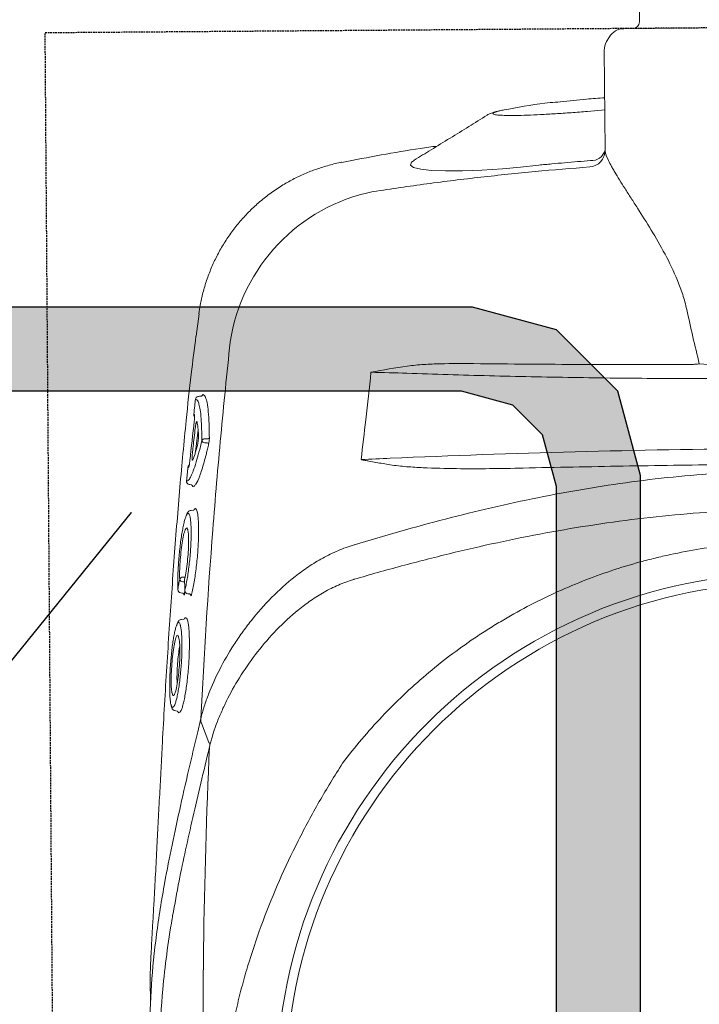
# Model space of a CAD drawing. Header units: millimetres. Extents: x 1277566 to 1493426, y 1039116 to 1145896.
# Tile 83 of 152: x 1372784 to 1372986, y 1134190 to 1134483. Entities that reach past the tile are written whole.
import ezdxf

# ---------------------------------------------------------------- set-up
doc = ezdxf.new("R2010")
doc.units = ezdxf.units.MM
doc.linetypes.add('11aa1PB-bd$0$11aa1PB-af$0$TRATTEGGIATA', pattern=[0.75, 0.5, -0.25])
doc.layers.add('CKD Equipments', color=252, linetype='Continuous', lineweight=0)
doc.layers.add('CKD-Equipements', color=252, linetype='Continuous', lineweight=0)
for name, color, linetype in [('EQUI.', 4, 'Continuous'), ('FAINTEQUIP', 253, 'Continuous'), ('kitchen equip1', 8, 'Continuous')]:
    doc.layers.add(name, color=color, linetype=linetype)

# ---------------------------------------------------------------- blocks, each defined once
blk = doc.blocks.new('G$C728151F9')
at = {"layer": 'CKD Equipments'}
h = blk.add_hatch(color=111, dxfattribs=at)
h.dxf.hatch_style = 1
h.paths.add_polyline_path([(350, 500), (50, 500), (25, 493.3), (6.7, 475), (0, 450), (0, 50), (6.7, 25), (25, 6.7), (50, 0), (350, 0), (375, 6.7), (393.3, 25), (400, 50), (400, 450), (393.3, 475), (375, 493.3)])
h.paths.add_polyline_path([(346.71, 475), (53.29, 475), (37.94, 470.89), (29.11, 462.06), (25, 446.71), (25, 53.29), (29.11, 37.94), (37.94, 29.11), (53.29, 25), (346.71, 25), (362.06, 29.11), (370.89, 37.94), (375, 53.29), (375, 446.71), (370.89, 462.06), (362.06, 470.89)], flags=16)
blk.add_lwpolyline([(220.17, 247.6), (339, 151.43)], dxfattribs=at)
blk.add_lwpolyline([(220.17, 247.6), (339, 151.43)], dxfattribs=at)
blk.add_lwpolyline([(220.17, 247.6), (339, 151.43)], dxfattribs=at)
at = {"layer": 'EQUI.'}
blk.add_lwpolyline([(220.17, 247.6), (339, 151.43)], dxfattribs=at)
at = {"layer": 'kitchen equip1'}
for points in [[(350, 500), (50, 500), (25, 493.3), (6.7, 475), (0, 450), (0, 50), (6.7, 25), (25, 6.7), (50, 0), (350, 0), (375, 6.7), (393.3, 25), (400, 50), (400, 450), (393.3, 475), (375, 493.3)], [(346.71, 475), (53.29, 475), (37.94, 470.89), (29.11, 462.06), (25, 446.71), (25, 53.29), (29.11, 37.94), (37.94, 29.11), (53.29, 25), (346.71, 25), (362.06, 29.11), (370.89, 37.94), (375, 53.29), (375, 446.71), (370.89, 462.06), (362.06, 470.89)]]:
    blk.add_lwpolyline(points, close=True, dxfattribs=at)
blk = doc.blocks.new('G$C4DC229AB')
at = {"linetype": 'Continuous', "lineweight": 0}
for p, q in [((108.81, 214.77), (164.68, 138.75)), ((408.38, 158.65), (404.61, 157.08)), ((173.28, 137.84), (197.23, 155.44)), ((406.89, 150.96), (407.08, 150.84)), ((407.19, 149.71), (406.9, 150.19)), ((407.08, 150.84), (407.04, 150.56)), ((190.91, 144.45), (187.59, 148.35)), ((123.24, 114.09), (160.31, 141.33)), ((169.18, 136.74), (170.79, 136.89)), ((383.61, 135.73), (384.11, 135.16)), ((376.84, 132.19), (376.58, 132.65)), ((376.48, 130.86), (376.58, 130.91)), ((376.73, 131.08), (377.25, 131.33)), ((377.5, 129.03), (377.61, 129.1)), ((377.86, 130.36), (377.6, 130.83)), ((204.09, 125.09), (205.11, 124.08)), ((355.67, 119.03), (356.18, 118.45)), ((350.25, 113.58), (349.98, 114.03)), ((350.24, 113.6), (350.29, 113.5)), ((335.52, 106.08), (341.24, 109.32)), ((336.53, 109.28), (336, 110.01)), ((337.11, 110.55), (337.52, 110)), ((326.27, 101.07), (326.17, 101.72)), ((327.53, 100.25), (327.41, 100.36)), ((328.65, 100.15), (328.65, 100.15)), ((246.09, 94.18), (246.09, 94.2)), ((307.42, 86.09), (313.34, 89.36)), ((307.41, 86.12), (307.41, 86.1))]:
    blk.add_line(p, q, dxfattribs=at)
at = {"linetype": 'Continuous', "lineweight": 0, "flags": 128}
for points in [[(408.99, 163.15), (407.31, 160.61), (405.64, 158.09)], [(405.63, 158.08), (405.63, 158.08), (405.63, 158.08)], [(232.94, 111.21), (233.88, 110.85), (234.76, 111.12), (234.78, 112.31), (233.96, 114.35), (232.35, 117.17), (230.02, 120.64), (227.05, 124.69), (223.52, 129.17), (219.53, 133.97), (216.03, 138), (212.37, 142.05), (212.37, 142.05), (212.37, 142.05)]]:
    blk.add_lwpolyline(points, dxfattribs=at)
at = {"linetype": 'Continuous', "lineweight": 0}
for radius in [152.76, 150, 31.5]:
    blk.add_circle((390.57, 363.31), radius, dxfattribs=at)
for centre, radius, start, end in [((200.16, 151.44), 4.96, 40.3635, 126.3057), ((198.72, 151.54), 4.17, 31.7986, 110.9861), ((161.49, 139.72), 2, 36.3153, 126.3153), ((168.71, 141.72), 5, 216.3153, 275.3515), ((170.32, 141.87), 5, 275.3515, 306.3153), ((375.97, 131.7), 1, 307.5028, 29.2216), ((374.01, 128.33), 0.979, 321.6701, 33.842), ((376.99, 129.88), 1, 308.6226, 29.167), ((374.48, 128.62), 0.946, 216.1897, 288.2787), ((349.38, 113.09), 0.996, 299.7489, 24.151), ((335.6, 109.75), 0.473, 32.4941, 97.8846), ((337.33, 109.79), 0.945, 212.441, 277.967), ((337.54, 110.82), 0.508, 142.6681, 211.8797), ((336.66, 109.47), 1.01, 322.573, 31.9316), ((345.91, 111.08), 0.994, 254.11, 300.2765), ((284.09, 146.47), 53.92, 227.387, 297.2553), ((332.01, 103.18), 0.999, 299.0794, 344.4694), ((328.17, 101.02), 1, 230.8806, 299.2006), ((328.16, 101.02), 0.993, 230.9683, 299.5346)]:
    blk.add_arc(centre, radius, start, end, dxfattribs=at)
blk.add_ellipse((211.73, 231.88), major_axis=(-31.39, 42.71), ratio=0.145844, start_param=4.211758, end_param=4.440687, dxfattribs=at)
for points, knots in [([(547.31, 314.15), (545.74, 309.96), (544.08, 305.85), (540.57, 297.76), (538.72, 293.79), (534.83, 285.97), (532.79, 282.13), (528.52, 274.58), (526.28, 270.86), (521.59, 263.57), (519.16, 260.01), (515.36, 254.79), (514.06, 253.07), (511.42, 249.68), (510.07, 248.01), (507.3, 244.71), (505.88, 243.08), (502.95, 239.86), (501.45, 238.29), (498.35, 235.22), (496.75, 233.73), (494.25, 231.56), (493.4, 230.85), (492.09, 229.81), (491.65, 229.46), (490.76, 228.78), (490.31, 228.44), (488.04, 226.78), (486.2, 225.54), (482.45, 223.23), (480.54, 222.15), (476.69, 220.12), (474.74, 219.16), (470.81, 217.32), (468.83, 216.46), (464.86, 214.81), (462.86, 214.02), (458.86, 212.52), (456.84, 211.8), (450.77, 209.74), (446.68, 208.49), (434.26, 205.08), (425.79, 203.26), (412.75, 201.17), (408.38, 200.58), (399.58, 199.65), (395.15, 199.29), (390.7, 199.04)], [0, 0, 0, 0, 0.0625, 0.0625, 0.125, 0.125, 0.1875, 0.1875, 0.25, 0.25, 0.3125, 0.3125, 0.34375, 0.34375, 0.375, 0.375, 0.40625, 0.40625, 0.4375, 0.4375, 0.46875, 0.46875, 0.484375, 0.484375, 0.492187, 0.492187, 0.5, 0.5, 0.53125, 0.53125, 0.5625, 0.5625, 0.59375, 0.59375, 0.625, 0.625, 0.65625, 0.65625, 0.6875, 0.6875, 0.75, 0.75, 0.875, 0.875, 0.9375, 0.9375, 1, 1, 1, 1]), ([(601.45, 307.46), (586.28, 294.59), (570.91, 281.95), (539.74, 257.11), (523.95, 244.91), (499.96, 226.95), (491.9, 221.01), (475.72, 209.28), (467.6, 203.48), (443.1, 186.27), (426.62, 175.07), (409.98, 164.13)], [0, 0, 0, 0, 0.25, 0.25, 0.5, 0.5, 0.625, 0.625, 0.75, 0.75, 1, 1, 1, 1]), ([(588.22, 280.9), (586.01, 278.3), (582.39, 274.04), (577.19, 268.64), (573.17, 264.66), (569.39, 261.16), (565.87, 258.12), (562.34, 255.22), (558.95, 252.53), (555.55, 249.9), (552.27, 247.4), (549.19, 245.07), (545.86, 242.57), (541.82, 239.55), (536.94, 235.9), (531.21, 231.59), (525.22, 227.06), (519.22, 222.48), (513.53, 218.13), (508.33, 214.11), (503.74, 210.55), (499.65, 207.38), (496.05, 204.6), (492.83, 202.16), (486.72, 197.65), (477.65, 191.56), (466.75, 185.25), (457.58, 180.45), (449.56, 176.51), (440.26, 172.22), (429.33, 167.44), (418.76, 162.97), (411.41, 159.91), (408.38, 158.65)], [0, 0, 0, 0, 0.0593635, 0.0971043, 0.1348438, 0.1667324, 0.198607, 0.2201848, 0.2417788, 0.2633349, 0.278122, 0.2929063, 0.3080418, 0.3231723, 0.3441056, 0.3655953, 0.3864814, 0.4080077, 0.4295299, 0.4486306, 0.4683357, 0.4884205, 0.5086324, 0.5289688, 0.5492243, 0.6333183, 0.7152132, 0.756242, 0.7972696, 0.8516973, 0.906117, 0.9611972, 1, 1, 1, 1]), ([(390.7, 199.04), (384.59, 199.16), (378.55, 199.63), (366.61, 201.2), (360.7, 202.32), (349.03, 205.18), (343.26, 206.94), (336.13, 209.54), (334.71, 210.09), (331.87, 211.21), (330.46, 211.8), (326.26, 213.6), (323.5, 214.87), (315.36, 218.91), (310.11, 221.88), (299.94, 228.37), (295.02, 231.89), (289.09, 236.65), (287.92, 237.62), (285.59, 239.6), (284.44, 240.6), (281.03, 243.66), (278.82, 245.75), (272.38, 252.19), (268.34, 256.68), (264.29, 261.64)], [0, 0, 0, 0, 0.125, 0.125, 0.25, 0.25, 0.375, 0.375, 0.40625, 0.40625, 0.4375, 0.4375, 0.5, 0.5, 0.625, 0.625, 0.75, 0.75, 0.78125, 0.78125, 0.8125, 0.8125, 0.875, 0.875, 1, 1, 1, 1]), ([(259.98, 251.4), (266.08, 243.66), (272.46, 236.17), (282.43, 225.3), (285.82, 221.73), (292.71, 214.72), (296.21, 211.28), (306.87, 201.11), (314.16, 194.58), (325.32, 185.07), (329.07, 181.95), (336.65, 175.8), (340.47, 172.77), (344.32, 169.78)], [0, 0, 0, 0, 0.25, 0.25, 0.375, 0.375, 0.5, 0.5, 0.75, 0.75, 0.875, 0.875, 1, 1, 1, 1]), ([(308.88, 157.37), (297.6, 171.63), (286.34, 186.11), (263.88, 215.5), (252.67, 230.42), (241.5, 245.56)], [0, 0, 0, 0, 0.5, 0.5, 1, 1, 1, 1]), ([(336.04, 163.82), (328.57, 169.47), (321.19, 175.26), (310.32, 184.25), (306.73, 187.29), (299.63, 193.47), (296.12, 196.61), (285.74, 206.19), (279.01, 212.79), (269.25, 223.08), (266.06, 226.57), (259.81, 233.67), (256.75, 237.28), (253.76, 240.95)], [0, 0, 0, 0, 0.25, 0.25, 0.375, 0.375, 0.5, 0.5, 0.75, 0.75, 0.875, 0.875, 1, 1, 1, 1]), ([(252.31, 238.84), (258.25, 230.83), (264.2, 222.83), (276.14, 206.91), (282.12, 198.98), (288.11, 191.07)], [0, 0, 0, 0, 0.5, 0.5, 1, 1, 1, 1]), ([(228.23, 228.44), (233.21, 221.61), (238.14, 214.76), (247.92, 201.06), (252.77, 194.2), (262.35, 180.5), (267.07, 173.68), (276.39, 160.08), (280.97, 153.31), (285.49, 146.57)], [0, 0, 0, 0, 0.25, 0.25, 0.5, 0.5, 0.75, 0.75, 1, 1, 1, 1]), ([(233.81, 213.64), (233.53, 213.95), (233.26, 214.25), (232.75, 214.84), (232.5, 215.12), (232.26, 215.39)], [0, 0, 0, 0, 0.5, 0.5, 1, 1, 1, 1]), ([(271.55, 160.97), (265.34, 169.75), (259.09, 178.54), (246.51, 196.1), (240.18, 204.87), (233.81, 213.64)], [0, 0, 0, 0, 0.5, 0.5, 1, 1, 1, 1]), ([(457.08, 184.69), (457.31, 184.8), (460.98, 186.54), (467.47, 189.97), (478.1, 195.93), (486.34, 201.23), (492.3, 205.43), (494.29, 206.9), (495.21, 207.57)], [0, 0, 0, 0, 0.016162, 0.250764, 0.485322, 0.836539, 0.925214, 1, 1, 1, 1]), ([(197.23, 155.44), (197.74, 155.83), (198.28, 156.56), (199.16, 158.11), (199.47, 158.71), (199.95, 159.71), (200.12, 160.07), (200.45, 160.8), (200.62, 161.18), (201.49, 163.16), (202.22, 164.97), (203.4, 167.94), (203.8, 168.98), (204.65, 171.14), (205.09, 172.25), (206.43, 175.66), (207.38, 178.03), (209.45, 182.92), (210.56, 185.44), (213.08, 190.58), (214.44, 193.14), (216.77, 196.88), (217.6, 198.12), (219.37, 200.54), (220.32, 201.73), (221.35, 202.88)], [0, 0, 0, 0, 0.125, 0.125, 0.1875, 0.1875, 0.21875, 0.21875, 0.25, 0.25, 0.375, 0.375, 0.4375, 0.4375, 0.5, 0.5, 0.625, 0.625, 0.75, 0.75, 0.875, 0.875, 0.9375, 0.9375, 1, 1, 1, 1]), ([(313.39, 89.28), (316.67, 91.07), (323.79, 94.94), (334.04, 100.8), (343.83, 106.52), (352.52, 111.69), (361.35, 117.02), (370.31, 122.51), (379.38, 128.11), (388.64, 133.9), (398.06, 139.83), (407.61, 145.91), (416.15, 151.39), (423.64, 156.22), (430.12, 160.41), (436.59, 164.6), (443.31, 168.94), (448.96, 172.6), (453.52, 175.53), (457.31, 177.97), (461.31, 180.53), (465.02, 182.9), (468.08, 184.87), (470.64, 186.52), (472.92, 188.02), (475.17, 189.53), (476.41, 190.42), (481.57, 194.26)], [0, 0, 0, 0, 0.063316, 0.137046, 0.187379, 0.237747, 0.288072, 0.337874, 0.387718, 0.437523, 0.488782, 0.540075, 0.591317, 0.625909, 0.660493, 0.695746, 0.730982, 0.771161, 0.791716, 0.812265, 0.841912, 0.872106, 0.896195, 0.920292, 0.944907, 0.969526, 1, 1, 1, 1]), ([(288.11, 191.07), (290.11, 188.44), (292.1, 185.79), (296.03, 180.47), (297.97, 177.8), (301.77, 172.41), (303.64, 169.7), (306.34, 165.57), (307.23, 164.17), (308.5, 162.06), (308.92, 161.36), (309.73, 159.93), (310.12, 159.21), (310.49, 158.47)], [0, 0, 0, 0, 0.25, 0.25, 0.5, 0.5, 0.75, 0.75, 0.875, 0.875, 0.9375, 0.9375, 1, 1, 1, 1]), ([(409.98, 164.13), (413.43, 165.55), (420.33, 168.4), (429.93, 172.42), (439.01, 176.32), (448.14, 180.38), (453.93, 183.17), (457.08, 184.69)], [0, 0, 0, 0, 0.192621, 0.385484, 0.57846, 0.771235, 1, 1, 1, 1]), ([(344.49, 169.64), (345.14, 169.15), (345.8, 168.68), (347.13, 167.78), (347.8, 167.36), (349.85, 166.15), (351.25, 165.43), (353.39, 164.46), (354.1, 164.15), (355.55, 163.57), (356.28, 163.29), (358.47, 162.51), (359.93, 162.06), (364.3, 160.88), (367.2, 160.3), (372.97, 159.48), (375.84, 159.23), (381.54, 159.02), (384.32, 159.06), (389.75, 159.37), (392.39, 159.65), (396.25, 160.25), (397.52, 160.48), (400.02, 161), (401.26, 161.29), (404.87, 162.25), (407.18, 163), (409.38, 163.88)], [0, 0, 0, 0, 0.03125, 0.03125, 0.0625, 0.0625, 0.125, 0.125, 0.15625, 0.15625, 0.1875, 0.1875, 0.25, 0.25, 0.375, 0.375, 0.5, 0.5, 0.625, 0.625, 0.75, 0.75, 0.8125, 0.8125, 0.875, 0.875, 1, 1, 1, 1]), ([(404.68, 157.11), (403.52, 156.64), (402.34, 156.21), (399.9, 155.4), (398.65, 155.03), (394.85, 154.02), (392.22, 153.48), (386.81, 152.65), (384.02, 152.36), (379.72, 152.13), (378.26, 152.09), (376.05, 152.08), (375.31, 152.08), (373.82, 152.11), (373.06, 152.14), (369.29, 152.31), (366.24, 152.6), (360.11, 153.53), (357.03, 154.18), (352.39, 155.5), (350.84, 156), (347.74, 157.15), (346.21, 157.79), (343.2, 159.21), (341.72, 160), (339.55, 161.32), (338.84, 161.78), (337.78, 162.52), (337.43, 162.77), (336.74, 163.28), (336.39, 163.54), (336.06, 163.81)], [0, 0, 0, 0, 0.0625, 0.0625, 0.125, 0.125, 0.25, 0.25, 0.375, 0.375, 0.4375, 0.4375, 0.46875, 0.46875, 0.5, 0.5, 0.625, 0.625, 0.75, 0.75, 0.8125, 0.8125, 0.875, 0.875, 0.9375, 0.9375, 0.96875, 0.96875, 0.984375, 0.984375, 1, 1, 1, 1]), ([(283.72, 145.41), (283.15, 146), (282.6, 146.61), (281.51, 147.86), (280.98, 148.48), (279.41, 150.39), (278.39, 151.68), (275.39, 155.6), (273.45, 158.27), (271.55, 160.97)], [0, 0, 0, 0, 0.125, 0.125, 0.25, 0.25, 0.5, 0.5, 1, 1, 1, 1]), ([(310.49, 158.47), (311.13, 157.2), (311.76, 155.92), (312.7, 153.99), (313.01, 153.35), (313.47, 152.39), (313.62, 152.06), (313.85, 151.58), (313.92, 151.42), (314.03, 151.18), (314.07, 151.1), (314.14, 150.93), (314.18, 150.85), (314.21, 150.77)], [0, 0, 0, 0, 0.5, 0.5, 0.75, 0.75, 0.875, 0.875, 0.9375, 0.9375, 0.96875, 0.96875, 1, 1, 1, 1]), ([(404.61, 157.08), (388.88, 146.83), (373.03, 136.83), (349.08, 122.19), (341.06, 117.37), (324.97, 107.86), (316.89, 103.17), (308.79, 98.54)], [0, 0, 0, 0, 0.5, 0.5, 0.75, 0.75, 1, 1, 1, 1]), ([(404.68, 157.11), (404.67, 157.11), (404.66, 157.11), (404.65, 157.1), (404.64, 157.09), (404.62, 157.09), (404.61, 157.08)], [0, 0, 0, 0, 0.00003361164, 0.00003361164, 0.00003361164, 0.00009841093, 0.00009841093, 0.00009841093, 0.00009841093]), ([(404.68, 157.11), (404.77, 157.15), (404.87, 157.21), (405.07, 157.35), (405.16, 157.42), (405.33, 157.59), (405.41, 157.68), (405.53, 157.87), (405.59, 157.97), (405.63, 158.08)], [0, 0, 0, 0, 0.25, 0.25, 0.5, 0.5, 0.75, 0.75, 1, 1, 1, 1]), ([(212.37, 142.05), (212.16, 142.3), (211.94, 142.54), (211.52, 143.02), (210.88, 143.75), (209.4, 145.44), (208.13, 146.9), (205.6, 149.82), (203.93, 151.78), (202.26, 153.74)], [0, 0, 0, 0, 0.0625, 0.0625, 0.125, 0.25, 0.5, 0.5, 1, 1, 1, 1]), ([(247.59, 106.79), (243.84, 110.63), (236.34, 118.32), (225.34, 130.18), (214.5, 142.27), (207.46, 150.52), (203.94, 154.65)], [0, 0, 0, 0, 0.249615, 0.499229, 0.749615, 1, 1, 1, 1]), ([(314.21, 150.77), (314.23, 150.7), (314.24, 150.64), (314.26, 150.58), (314.27, 150.57), (314.27, 150.56), (314.28, 150.55)], [0, 0, 0, 0, 0.0001941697, 0.0001941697, 0.0001941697, 0.0002311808, 0.0002311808, 0.0002311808, 0.0002311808]), ([(382.94, 136.13), (383.03, 136.32), (383.19, 136.67), (383.91, 137.48), (384.89, 138.4), (386.17, 139.47), (387.68, 140.64), (389.41, 141.88), (391.27, 143.16), (393.24, 144.44), (395.26, 145.68), (397.27, 146.86), (399.23, 147.95), (401.08, 148.9), (402.77, 149.71), (404.23, 150.34), (405.44, 150.77), (406.37, 151), (406.72, 150.97), (406.89, 150.96)], [0, 0, 0, 0, 0.066966, 0.12566, 0.184351, 0.242449, 0.30055, 0.358196, 0.415842, 0.473121, 0.530398, 0.588231, 0.646066, 0.704525, 0.762985, 0.822038, 0.881088, 0.940546, 1, 1, 1, 1]), ([(406.51, 147.52), (406.82, 147.81), (407.04, 148.06), (407.22, 148.4), (407.4, 148.89), (407.35, 149.25), (407.19, 149.71)], [0, 0, 0, 0, 0.150992, 0.540293, 0.796534, 1, 1, 1, 1]), ([(407.04, 150.56), (407.05, 150.49), (407.08, 150.41), (406.93, 150.23), (406.9, 150.19)], [0, 0, 0, 0, 0.735294, 1, 1, 1, 1]), ([(405.84, 148.39), (405.68, 148.35), (405.25, 148.26), (404.26, 147.89), (402.94, 147.32), (401.41, 146.59), (399.72, 145.71), (397.93, 144.71), (396.08, 143.62), (394.26, 142.49), (392.49, 141.33), (390.84, 140.19), (389.34, 139.09), (388.02, 138.07), (386.95, 137.15), (386.18, 136.43), (385.9, 136.08), (385.78, 135.94)], [0, 0, 0, 0, 0.045419, 0.115839, 0.186799, 0.257754, 0.32863, 0.399501, 0.469663, 0.539816, 0.608957, 0.678085, 0.746838, 0.815591, 0.884388, 0.95319, 1, 1, 1, 1]), ([(386.32, 134.98), (386.4, 134.99), (386.7, 135.04), (387.51, 135.34), (388.73, 135.85), (390.18, 136.55), (391.8, 137.4), (393.55, 138.37), (395.37, 139.43), (397.21, 140.55), (399.01, 141.7), (400.72, 142.85), (402.3, 143.96), (403.7, 144.99), (404.89, 145.94), (405.8, 146.75), (406.35, 147.28), (406.48, 147.48), (406.5, 147.52)], [0, 0, 0, 0, 0.023226, 0.092931, 0.162639, 0.232676, 0.302714, 0.372201, 0.441684, 0.510683, 0.579678, 0.648044, 0.716408, 0.784299, 0.852186, 0.919822, 0.987451, 1, 1, 1, 1]), ([(388.87, 137.51), (389.02, 137.71), (389.37, 138.18), (390.86, 139.43), (392.99, 140.98), (395.49, 142.63), (398.09, 144.17), (400.48, 145.43), (402.36, 146.28), (403.02, 146.42), (403.31, 146.49)], [0, 0, 0, 0, 0.0984, 0.230543, 0.361452, 0.492139, 0.623641, 0.756097, 0.8899, 1, 1, 1, 1]), ([(403.31, 146.49), (403.39, 146.51), (403.77, 146.62), (403.84, 146.53), (403.9, 146.46)], [0, 0, 0, 0, 0.212645, 1, 1, 1, 1]), ([(403.9, 146.46), (403.92, 146.43), (403.98, 146.29), (403.69, 145.94), (403.48, 145.68)], [0, 0, 0, 0, 0.26459, 1, 1, 1, 1]), ([(406.87, 148.35), (406.73, 148.45), (406.56, 148.58), (405.95, 148.42), (405.84, 148.39)], [0, 0, 0, 0, 0.8365957, 1, 1, 1, 1]), ([(406.5, 147.52), (406.63, 147.68), (406.92, 148.06), (406.89, 148.24), (406.87, 148.35)], [0, 0, 0, 0, 0.453626, 1, 1, 1, 1]), ([(184.67, 146.21), (185.81, 144.81), (188.62, 141.39), (191.63, 138.14), (193.42, 136.21)], [0, 0, 0, 0, 0.406128, 1, 1, 1, 1]), ([(205.11, 124.08), (205.63, 123.61), (206.66, 122.68), (207.62, 122.02), (208.06, 121.96), (207.97, 122.52), (207.32, 123.7), (206.16, 125.46), (204.5, 127.76), (202.41, 130.51), (199.92, 133.65), (197.13, 137.08), (194.11, 140.72), (191.98, 143.21), (190.91, 144.45)], [0, 0, 0, 0, 0.082617, 0.165235, 0.248974, 0.332713, 0.416293, 0.499873, 0.583402, 0.66693, 0.750192, 0.833453, 0.916727, 1, 1, 1, 1]), ([(403.48, 145.68), (403.47, 145.66), (403.3, 145.39), (402.18, 144.46), (400.25, 143.01), (397.8, 141.36), (395.22, 139.78), (392.72, 138.39), (390.67, 137.4), (389.57, 136.97), (389.28, 136.94), (389.27, 136.94)], [0, 0, 0, 0, 0.015121, 0.155418, 0.294804, 0.433435, 0.572075, 0.71203, 0.853105, 0.994782, 1, 1, 1, 1]), ([(400.48, 145.4), (400.21, 145.18), (399.47, 144.57), (397.68, 143.33), (395.41, 141.87), (393.15, 140.55), (391.55, 139.67), (390.96, 139.42), (390.85, 139.38)], [0, 0, 0, 0, 0.1171914, 0.3236173, 0.5316923, 0.7421657, 0.9517971, 1, 1, 1, 1]), ([(212.37, 142.05), (212.37, 142.05), (212.37, 142.05), (212.37, 142.05), (212.37, 142.05), (212.37, 142.05), (212.37, 142.05)], [0.00000000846, 0.00000000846, 0.00000000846, 0.00000000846, 0.000000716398, 0.000000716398, 0.000000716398, 0.000001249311, 0.000001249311, 0.000001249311, 0.000001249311]), ([(212.37, 142.05), (212.37, 142.05), (212.37, 142.05), (212.37, 142.05), (212.37, 142.05), (212.37, 142.05)], [0, 0, 0, 0, 0.051824, 0.658198, 1, 1, 1, 1]), ([(193.4, 136.19), (194.03, 135.43), (197.4, 131.37), (201.09, 127.91), (204.09, 125.09)], [0, 0, 0, 0, 0.187713, 1, 1, 1, 1]), ([(383.21, 135.75), (383.14, 135.76), (382.89, 135.78), (382.92, 135.98), (382.94, 136.13)], [0, 0, 0, 0, 0.258674, 1, 1, 1, 1]), ([(383.61, 135.73), (383.58, 135.73), (383.36, 135.68), (383.27, 135.72), (383.21, 135.75)], [0, 0, 0, 0, 0.269637, 1, 1, 1, 1]), ([(384.11, 135.16), (384.18, 135.12), (384.33, 134.91), (384.75, 134.76), (385.21, 134.7), (385.59, 134.73), (385.91, 134.82), (386.32, 134.98)], [0, 0, 0, 0, 0.0760045, 0.2920195, 0.5221541, 0.8303026, 1, 1, 1, 1]), ([(385.78, 135.94), (385.72, 135.87), (385.47, 135.59), (385.29, 135.21), (385.36, 134.91), (385.73, 134.84), (386.15, 134.94), (386.32, 134.98)], [0, 0, 0, 0, 0.074975, 0.308763, 0.600633, 0.840221, 1, 1, 1, 1]), ([(389.27, 136.94), (389.11, 136.91), (388.62, 136.84), (388.43, 137.01), (388.8, 137.43), (388.87, 137.51)], [0, 0, 0, 0, 0.294516, 0.862877, 1, 1, 1, 1]), ([(355.09, 119.59), (355.11, 119.66), (355.19, 119.88), (355.7, 120.48), (356.56, 121.32), (357.77, 122.32), (359.23, 123.44), (360.92, 124.64), (362.78, 125.89), (364.77, 127.16), (366.83, 128.4), (368.91, 129.6), (370.97, 130.71), (372.92, 131.7), (374.79, 132.59), (375.85, 133.03), (376.4, 133.26)], [0, 0, 0, 0, 0.036944, 0.111064, 0.185167, 0.25898, 0.332797, 0.405887, 0.478972, 0.551758, 0.624553, 0.69822, 0.771885, 0.845998, 0.920119, 1, 1, 1, 1]), ([(376.4, 133.26), (376.46, 133.28), (376.62, 133.34), (376.76, 133.35), (376.77, 133.28), (376.71, 133.18), (376.61, 133.1), (376.59, 133.09)], [0, 0, 0, 0, 0.170931, 0.43557, 0.700344, 0.964272, 1, 1, 1, 1]), ([(376.58, 132.65), (376.58, 132.65), (376.54, 132.7), (376.52, 132.82), (376.53, 132.97), (376.56, 133.06), (376.59, 133.08), (376.59, 133.08), (376.59, 133.09)], [0, 0, 0, 0, 0.005493, 0.289143, 0.515025, 0.705708, 0.87243, 1, 1, 1, 1]), ([(376.48, 130.86), (376.02, 130.66), (375.08, 130.28), (373.43, 129.49), (371.64, 128.58), (369.77, 127.57), (367.85, 126.47), (365.98, 125.33), (364.17, 124.18), (362.51, 123.06), (361.02, 121.99), (359.75, 121.01), (358.72, 120.14), (358.08, 119.53), (357.88, 119.27), (357.82, 119.2)], [0, 0, 0, 0, 0.081121, 0.164592, 0.245691, 0.329206, 0.409093, 0.49132, 0.570813, 0.652715, 0.73066, 0.81084, 0.889237, 0.969944, 1, 1, 1, 1]), ([(358.39, 118.24), (358.5, 118.26), (358.84, 118.32), (359.71, 118.63), (361, 119.15), (362.53, 119.86), (364.22, 120.7), (366.02, 121.66), (367.91, 122.72), (369.81, 123.84), (371.69, 124.99), (373.45, 126.12), (375.07, 127.22), (376.44, 128.2), (377.17, 128.77), (377.5, 129.03)], [0, 0, 0, 0, 0.034967, 0.11668, 0.198521, 0.28284, 0.363401, 0.446271, 0.52675, 0.609595, 0.689692, 0.772207, 0.85087, 0.93183, 1, 1, 1, 1]), ([(361.47, 121.05), (361.69, 121.31), (362.18, 121.85), (363.86, 123.15), (366.06, 124.65), (368.58, 126.19), (371.11, 127.59), (372.88, 128.45), (373.7, 128.8), (373.9, 128.89)], [0, 0, 0, 0, 0.140566, 0.301933, 0.463305, 0.622013, 0.785773, 0.94855, 1, 1, 1, 1]), ([(373.9, 128.89), (374.32, 129.2), (374.73, 129.51), (375.14, 129.83), (375.59, 130.17), (376.03, 130.51), (376.48, 130.86)], [0, 0, 0, 0, 0.002000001, 0.002000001, 0.002000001, 0.004171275, 0.004171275, 0.004171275, 0.004171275]), ([(374.48, 129.33), (374.53, 129.27), (374.64, 129.12), (374.76, 128.96), (374.82, 128.87)], [0, 0, 0, 0, 0.397181, 1, 1, 1, 1]), ([(377.5, 129.03), (377.04, 128.8), (376.57, 128.58), (376.11, 128.35), (375.66, 128.14), (375.22, 127.93), (374.78, 127.72)], [0, 0, 0, 0, 0.002000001, 0.002000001, 0.002000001, 0.003901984, 0.003901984, 0.003901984, 0.003901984]), ([(377.25, 131.33), (377.39, 131.4), (377.51, 131.45), (377.68, 131.51), (377.74, 131.52), (377.78, 131.5), (377.79, 131.49), (377.78, 131.46), (377.77, 131.44), (377.72, 131.39), (377.7, 131.36), (377.62, 131.29), (377.61, 131.28), (377.59, 131.27)], [0, 0, 0, 0, 0.25, 0.25, 0.5, 0.5, 0.625, 0.625, 0.75, 0.75, 0.875, 0.875, 1, 1, 1, 1]), ([(377.6, 130.83), (377.58, 130.89), (377.54, 130.99), (377.54, 131.14), (377.57, 131.24), (377.58, 131.25), (377.58, 131.25), (377.58, 131.26), (377.59, 131.27)], [0, 0, 0, 0, 0.254985, 0.463826, 0.637296, 0.783337, 0.926867, 1, 1, 1, 1]), ([(374.78, 127.72), (374.17, 127.26), (372.99, 126.36), (370.56, 124.79), (368.02, 123.28), (365.52, 121.92), (363.44, 120.95), (362.19, 120.45), (361.93, 120.45), (361.91, 120.45)], [0, 0, 0, 0, 0.170858, 0.332147, 0.492014, 0.656195, 0.819988, 0.986588, 1, 1, 1, 1]), ([(373.72, 128.06), (373.65, 128.15), (373.58, 128.24), (373.51, 128.33), (373.41, 128.47), (373.31, 128.6), (373.29, 128.62)], [0.0007933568, 0.0007933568, 0.0007933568, 0.0007933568, 0.0011395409, 0.0011395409, 0.0011395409, 0.0016472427, 0.0016472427, 0.0016472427, 0.0016472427]), ([(205.35, 123.86), (205.53, 123.67), (206.07, 123.17), (206.98, 122.38), (207.88, 121.7), (208.65, 121.2), (209.16, 120.96), (209.36, 120.88)], [0, 0, 0, 0, 0.100787, 0.407598, 0.731303, 0.895894, 1, 1, 1, 1]), ([(209.36, 120.88), (211.35, 120.09), (215.32, 118.47), (221.37, 115.97), (227.25, 113.52), (231.09, 111.91), (232.89, 111.15)], [0, 0, 0, 0, 0.253353, 0.510138, 0.769176, 1, 1, 1, 1]), ([(361.91, 120.45), (361.64, 120.41), (361.08, 120.34), (361.04, 120.63), (361.42, 121.01), (361.47, 121.05)], [0, 0, 0, 0, 0.4462454, 0.9349282, 1, 1, 1, 1]), ([(355.29, 119.05), (355.23, 119.06), (355, 119.07), (354.91, 119.24), (355.04, 119.5), (355.09, 119.59)], [0, 0, 0, 0, 0.160118, 0.714475, 1, 1, 1, 1]), ([(355.67, 119.03), (355.66, 119.03), (355.46, 118.99), (355.37, 119.02), (355.29, 119.05)], [0, 0, 0, 0, 0.031421, 1, 1, 1, 1]), ([(356.18, 118.45), (356.25, 118.41), (356.41, 118.18), (356.82, 118.05), (357.29, 117.99), (357.68, 118.01), (357.99, 118.09), (358.39, 118.24)], [0, 0, 0, 0, 0.085263, 0.298133, 0.53129, 0.85157, 1, 1, 1, 1]), ([(357.82, 119.2), (357.72, 119.07), (357.45, 118.75), (357.33, 118.4), (357.47, 118.17), (357.83, 118.11), (358.25, 118.21), (358.39, 118.24)], [0, 0, 0, 0, 0.142974, 0.381895, 0.621008, 0.867279, 1, 1, 1, 1]), ([(225.5, 114.25), (226.66, 113.04), (233.28, 106.11), (240.28, 99.56), (246.05, 94.16)], [0, 0, 0, 0, 0.174606, 1, 1, 1, 1]), ([(337.14, 111.13), (337.38, 111.23), (337.61, 111.33), (338.08, 111.52), (338.77, 111.81), (339.43, 112.08), (340.72, 112.6), (341.54, 112.91), (343.09, 113.48), (343.81, 113.73), (345.18, 114.18), (345.8, 114.36), (347.49, 114.82), (348.38, 114.99), (349.19, 115.02), (349.34, 115.02), (349.6, 115), (349.71, 114.98), (350, 114.89), (350.13, 114.8), (350.19, 114.67)], [0, 0, 0, 0, 0.03125, 0.03125, 0.0625, 0.125, 0.125, 0.25, 0.25, 0.375, 0.375, 0.5, 0.5, 0.75, 0.75, 0.8125, 0.8125, 0.875, 0.875, 1, 1, 1, 1]), ([(349.98, 114.03), (349.97, 114.07), (349.93, 114.16), (349.93, 114.29), (349.96, 114.4), (350, 114.46), (350.03, 114.48), (350.03, 114.48), (350.03, 114.48)], [0, 0, 0, 0, 0.175463, 0.400939, 0.589495, 0.747071, 0.890518, 1, 1, 1, 1]), ([(350.19, 114.67), (350.18, 114.66), (350.18, 114.62), (350.12, 114.55), (350.03, 114.48), (350.03, 114.48)], [0, 0, 0, 0, 0.3650586, 0.9797373, 1, 1, 1, 1]), ([(347.86, 112.42), (347.38, 112.34), (346.27, 112.13), (343.82, 111.35), (340.84, 110.26), (338.59, 109.32), (337.46, 108.85)], [0, 0, 0, 0, 0.220226, 0.504612, 0.749666, 1, 1, 1, 1]), ([(346.41, 110.23), (346.99, 110.56), (347.57, 110.89), (348.15, 111.22), (348.72, 111.56), (349.3, 111.89), (349.88, 112.22)], [0, 0, 0, 0, 0.002, 0.002, 0.002, 0.003999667, 0.003999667, 0.003999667, 0.003999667]), ([(349.88, 112.22), (349.74, 112.34), (349.47, 112.58), (348.73, 112.61), (348, 112.45), (347.86, 112.42)], [0, 0, 0, 0, 0.4433, 0.896253, 1, 1, 1, 1]), ([(326.17, 101.72), (326.34, 102.07), (326.69, 102.76), (328.26, 104.39), (329.9, 105.84), (331.57, 107.22), (333.11, 108.44), (334.73, 109.63), (335.53, 110.22)], [0, 0, 0, 0, 0.21968, 0.439192, 0.658685, 0.696773, 0.849384, 1, 1, 1, 1]), ([(337.46, 108.85), (336.51, 108.15), (334.58, 106.72), (332.18, 104.78), (330.27, 103.07), (329.57, 102.24), (329.23, 101.84)], [0, 0, 0, 0, 0.240852, 0.487107, 0.75984, 1, 1, 1, 1]), ([(335.53, 110.22), (335.64, 110.3), (335.76, 110.38), (336.03, 110.55), (336.17, 110.63), (336.46, 110.8), (336.61, 110.87), (336.89, 111.01), (337.02, 111.08), (337.14, 111.13)], [0, 0, 0, 0, 0.25, 0.25, 0.5, 0.5, 0.75, 0.75, 1, 1, 1, 1]), ([(342.21, 108.83), (341.63, 108.5), (341.05, 108.17), (340.47, 107.84), (338.86, 106.93), (337.24, 106.01), (335.61, 105.1)], [0, 0, 0, 0, 0.002, 0.002, 0.002, 0.00758254, 0.00758254, 0.00758254, 0.00758254]), ([(336.84, 107.17), (336.91, 107.22), (337, 107.29), (337.18, 107.42), (337.28, 107.49), (337.5, 107.63), (337.61, 107.7), (337.85, 107.84), (337.97, 107.91), (338.22, 108.05), (338.34, 108.12), (338.59, 108.25), (338.71, 108.32), (338.94, 108.43), (339.06, 108.49), (339.27, 108.58), (339.37, 108.62), (339.46, 108.66)], [0, 0, 0, 0, 0.125, 0.125, 0.25, 0.25, 0.375, 0.375, 0.5, 0.5, 0.625, 0.625, 0.75, 0.75, 0.875, 0.875, 1, 1, 1, 1]), ([(339.46, 108.66), (339.9, 108.83), (340.32, 108.99), (341.12, 109.28), (341.5, 109.41), (342.55, 109.76), (343.16, 109.92), (343.66, 110.03)], [0, 0, 0, 0, 0.25, 0.25, 0.5, 0.5, 1, 1, 1, 1]), ([(343.66, 110.03), (343.77, 110.05), (343.83, 110.04), (343.81, 109.96), (343.79, 109.93), (343.71, 109.84), (343.66, 109.79), (343.52, 109.67), (343.43, 109.61), (343.24, 109.47), (343.12, 109.39), (342.89, 109.23), (342.76, 109.15), (342.49, 108.99), (342.35, 108.91), (342.21, 108.83)], [0, 0, 0, 0, 0.25, 0.25, 0.375, 0.375, 0.5, 0.5, 0.625, 0.625, 0.75, 0.75, 0.875, 0.875, 1, 1, 1, 1]), ([(344.32, 109.45), (344.53, 109.57), (344.75, 109.69), (345.05, 109.85), (345.15, 109.9), (345.34, 109.99), (345.43, 110.04), (345.61, 110.11), (345.69, 110.15), (345.83, 110.21), (345.9, 110.23), (346.07, 110.29), (346.15, 110.31), (346.19, 110.3)], [0, 0, 0, 0, 0.25, 0.25, 0.375, 0.375, 0.5, 0.5, 0.625, 0.625, 0.75, 0.75, 1, 1, 1, 1]), ([(333.83, 104.47), (333.98, 104.64), (334.16, 104.83), (334.56, 105.23), (334.79, 105.45), (335.55, 106.12), (336.15, 106.62), (336.84, 107.17)], [0, 0, 0, 0, 0.25, 0.25, 0.5, 0.5, 1, 1, 1, 1]), ([(332.5, 102.51), (332.51, 102.54), (332.56, 102.6), (332.68, 102.71), (332.73, 102.75), (332.85, 102.85), (332.92, 102.89), (333.06, 103), (333.15, 103.05), (333.32, 103.17), (333.41, 103.22), (333.7, 103.41), (333.91, 103.53), (334.12, 103.65)], [0, 0, 0, 0, 0.25, 0.25, 0.375, 0.375, 0.5, 0.5, 0.625, 0.625, 0.75, 0.75, 1, 1, 1, 1]), ([(335.61, 105.1), (335.47, 105.02), (335.33, 104.94), (335.06, 104.8), (334.92, 104.73), (334.67, 104.61), (334.55, 104.55), (334.33, 104.46), (334.23, 104.42), (333.97, 104.33), (333.85, 104.31), (333.77, 104.33), (333.76, 104.34), (333.77, 104.39), (333.79, 104.43), (333.83, 104.47)], [0, 0, 0, 0, 0.125, 0.125, 0.25, 0.25, 0.375, 0.375, 0.5, 0.5, 0.75, 0.75, 0.875, 0.875, 1, 1, 1, 1]), ([(326.53, 101.12), (326.48, 101.1), (326.34, 101.05), (326.3, 101.06), (326.27, 101.07)], [0, 0, 0, 0, 0.370215, 1, 1, 1, 1]), ([(326.53, 101.12), (326.54, 101.12), (326.54, 101.12), (326.55, 101.13), (326.57, 101.13), (326.68, 101.11), (326.79, 101.06), (326.84, 101), (326.84, 101)], [0, 0, 0, 0, 0.014276, 0.209132, 0.380371, 0.579352, 0.841929, 1, 1, 1, 1]), ([(326.84, 101), (326.88, 100.95), (327.09, 100.72), (327.27, 100.51), (327.41, 100.36)], [0, 0, 0, 0, 0.205831, 1, 1, 1, 1]), ([(329.23, 101.84), (329.17, 101.77), (328.91, 101.49), (328.66, 101.06), (328.41, 100.49), (328.57, 100.27), (328.65, 100.15)], [0, 0, 0, 0, 0.074197, 0.28708, 0.641001, 1, 1, 1, 1]), ([(328.65, 100.15), (329.23, 100.48), (329.81, 100.8), (330.39, 101.13), (331.1, 101.52), (331.8, 101.92), (332.5, 102.31)], [0, 0, 0, 0, 0.002, 0.002, 0.002, 0.004411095, 0.004411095, 0.004411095, 0.004411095]), ([(246.02, 94.11), (246.04, 94.09), (246.96, 93.17), (248.96, 91.51), (252.02, 89.18), (255.27, 87.09), (258.66, 85.24), (262.31, 83.59), (266.18, 82.18), (270.25, 81.06), (274.34, 80.27), (278.43, 79.81), (282.49, 79.67), (286.5, 79.84), (290.45, 80.3), (294.3, 81.04), (298.05, 82.06), (301.66, 83.33), (304.8, 84.66), (306.67, 85.67), (307.43, 86.08)], [0, 0, 0, 0, 0.001134, 0.05921, 0.117416, 0.175724, 0.234114, 0.292568, 0.357035, 0.420781, 0.483687, 0.545808, 0.607185, 0.667848, 0.727816, 0.787098, 0.845698, 0.903609, 0.960817, 1, 1, 1, 1])]:
    blk.add_open_spline(points, degree=3, knots=knots, dxfattribs=at)
for points in [[(221.35, 202.88), (225.03, 207.01), (228.67, 211.18), (232.26, 215.39)], [(344.32, 169.78), (344.38, 169.74), (344.44, 169.69), (344.49, 169.64)], [(409.38, 163.88), (409.58, 163.96), (409.78, 164.04), (409.98, 164.13)], [(336.04, 163.82), (336.04, 163.82), (336.05, 163.81), (336.06, 163.81)], [(408.99, 163.15), (409.06, 163.45), (409.19, 163.7), (409.38, 163.88)], [(314.28, 150.55), (312.48, 152.86), (310.67, 155.13), (308.88, 157.37)], [(405.63, 158.08), (405.63, 158.08), (405.64, 158.09), (405.64, 158.09)], [(314.28, 150.55), (310.8, 148.64), (307.34, 146.7), (303.89, 144.74)], [(285.49, 146.57), (287.46, 143.65), (289.48, 140.7), (291.55, 137.74)], [(291.55, 137.74), (288.88, 140.23), (286.24, 142.76), (283.72, 145.41)], [(303.89, 144.74), (299.74, 142.47), (295.63, 140.13), (291.55, 137.74)], [(334.12, 103.65), (337.53, 105.57), (340.92, 107.5), (344.32, 109.45)], [(346.19, 110.3), (346.28, 110.28), (346.36, 110.26), (346.41, 110.23)], [(332.5, 102.31), (332.48, 102.37), (332.48, 102.43), (332.5, 102.51)]]:
    blk.add_open_spline(points, degree=3, dxfattribs=at)
at = {"layer": 'FAINTEQUIP', "color": 4, "linetype": '11aa1PB-bd$0$11aa1PB-af$0$TRATTEGGIATA'}
for p, q in [((774.14, 373.1, 0.04), (266.5, 0, 0.04)), ((266.5, 0, 0.04), (0, 362.6, 0.04))]:
    blk.add_line(p, q, dxfattribs=at)

msp = doc.modelspace()

# ---------------------------------------------------------------- block references
at = {"layer": 'CKD Equipments', "ltscale": 0.25, "rotation": 234.1141489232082}
msp.add_blockref('G$C4DC229AB', (1372947.4088, 1134695.3754), dxfattribs=at)
at = {"layer": 'CKD-Equipements', "ltscale": 0.25, "rotation": 89.99999999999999}
msp.add_blockref('G$C728151F9', (1372968.275, 1133997.788), dxfattribs=at)

doc.saveas('drawing.dxf')
